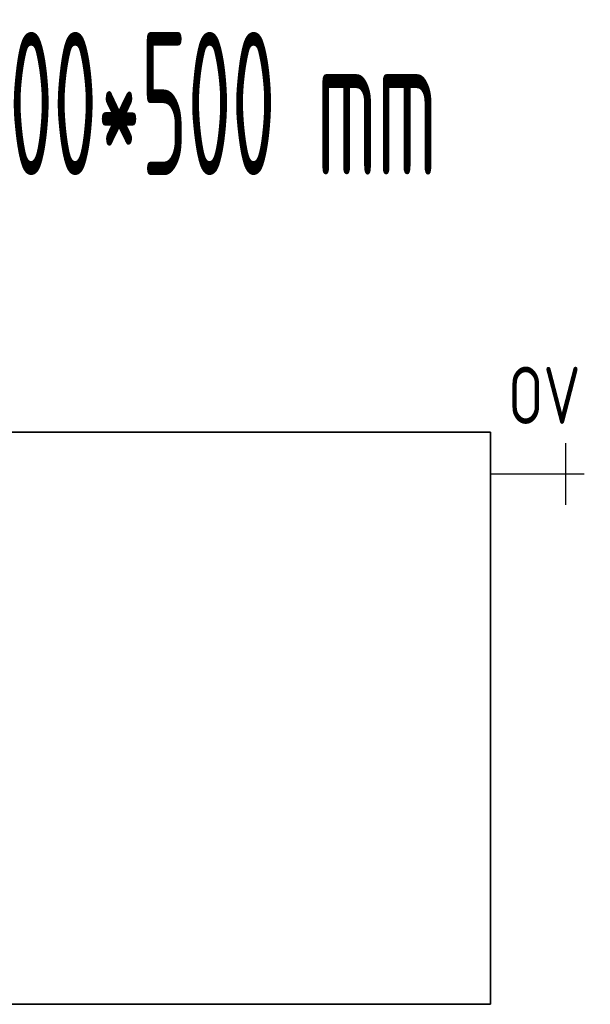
# Model space of a CAD drawing. Header units: millimetres. Extents: x -727 to 69715, y -15705 to 98123.
# Tile 86 of 256: x 24350 to 24848, y -12715 to -11854. Entities that reach past the tile are written whole.
import ezdxf
from ezdxf.enums import TextEntityAlignment as Align

# ---------------------------------------------------------------- set-up
doc = ezdxf.new("R2010")
doc.units = ezdxf.units.MM
doc.linetypes.add('VERDECKT', pattern=[9.525, 6.35, -3.175])
for name, color, linetype, lineweight in [('JS_VYT_POPIS - OBECNĚ', 7, 'Continuous', 5), ('UT_SCHÉMA_POPIS', 7, 'VERDECKT', 5), ('UT_SCHÉMA_SYMBOLY', 7, 'Continuous', 25), ('UT_ZAŘÍZENÍ - OT', 3, 'Continuous', 35)]:
    doc.layers.add(name, color=color, linetype=linetype, lineweight=lineweight)
doc.styles.add('ISO 2.5', font='isocp.shx', dxfattribs={"width": 0.8, "height": 2.5})
doc.styles.add('VZT_POPIS', font='isocp.shx', dxfattribs={"width": 0.6, "height": 125})

msp = doc.modelspace()

# ---------------------------------------------------------------- linework, layer by layer
at = {"layer": 'UT_SCHÉMA_SYMBOLY'}
for p, q in [((24826.9, -12278.4), (24826.9, -12224.4)), ((24842.9, -12251.4), (24761.02, -12251.4))]:
    msp.add_line(p, q, dxfattribs=at)
at = {"layer": 'UT_ZAŘÍZENÍ - OT', "linetype": 'Continuous'}
for p, q in [((24761.02, -12214.86), (23561.02, -12214.86)), ((24761.02, -12714.86), (24761.02, -12214.86)), ((23561.02, -12714.86), (24761.02, -12714.86))]:
    msp.add_line(p, q, dxfattribs=at)

# ---------------------------------------------------------------- texts
at = {"layer": 'JS_VYT_POPIS - OBECNĚ', "style": 'VZT_POPIS', "width": 0.5}
msp.add_text('D-OT VK typ 21 - 1200*500 mm', height=125, dxfattribs=at).set_placement((24160.33, -11927.49), align=Align.MIDDLE_CENTER)
at = {"layer": 'UT_SCHÉMA_POPIS', "style": 'ISO 2.5', "width": 0.8}
msp.add_text('OV', height=50, dxfattribs=at).set_placement((24776.43, -12182.58), align=Align.MIDDLE_LEFT)

doc.saveas('drawing.dxf')
